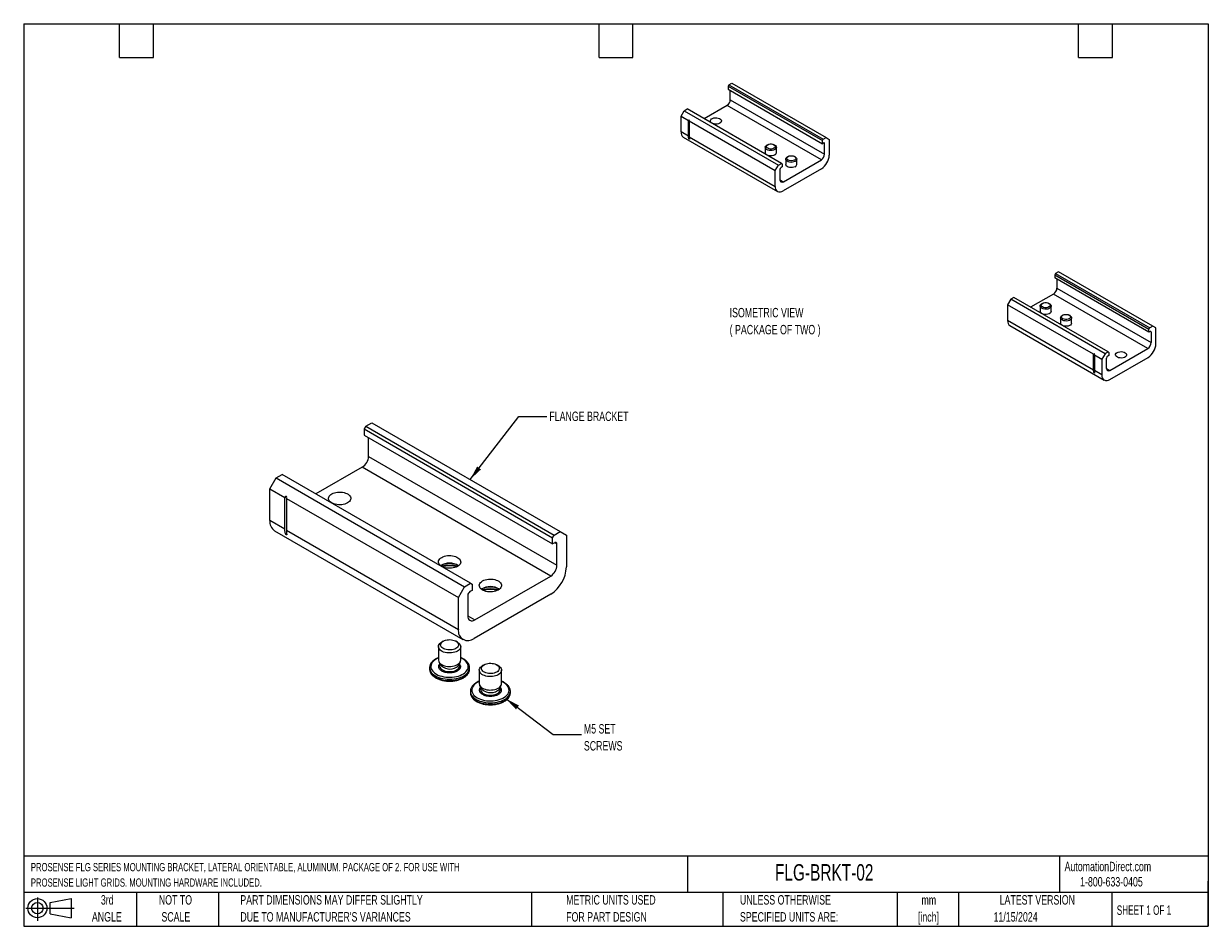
# Model space of a CAD drawing. Header units: millimetres. Extents: x 13 to 546, y 13 to 419.
import ezdxf

# ---------------------------------------------------------------- set-up
doc = ezdxf.new("R2010")
doc.units = ezdxf.units.MM
doc.header["$LTSCALE"] = 2
doc.layers.add('DIMENSIONS', color=140, linetype='Continuous', lineweight=25)
doc.layers.add('TEXT', color=140, linetype='Continuous', lineweight=25)
doc.styles.add('SLDTEXTSTYLE0', font='TXT', dxfattribs={"width": 0.7})
doc.styles.add('SLDTEXTSTYLE1', font='TXT', dxfattribs={"width": 0.65})
doc.dimstyles.new('SLDDIMSTYLE0', dxfattribs={"dimtxt": 0.18, "dimasz": 6.604, "dimexe": 0, "dimexo": 0.0625, "dimgap": 0, "dimtad": 0, "dimtih": 1, "dimtoh": 1, "dimdec": 0, "dimrnd": 1e-09, "dimzin": 0, "dimdsep": 46, "dimtxsty": 'Standard', "dimsah": 1, "dimcen": 0.09, "dimadec": 0, "dimazin": 0, "dimtfac": 6.604, "dimtdec": 0, "dimtofl": 0, "dimtmove": 0, "dimatfit": 3, "dimfxl": 0, "dimfrac": 2, "dimtolj": 1, "dimtzin": 0, "dimarcsym": 0})

# ---------------------------------------------------------------- blocks, each defined once
blk = doc.blocks.new('Block11')
at = {"color": 7, "linetype": 'Continuous', "lineweight": 18}
for p, q in [((0, 5.76), (21.75, 5.76)), ((5.18, 10.62), (5.18, 0)), ((10.96, 8.33), (20.35, 10.06)), ((10.96, 3.19), (10.96, 8.33)), ((20.35, 10.06), (20.35, 1.46)), ((10.96, 3.19), (20.35, 1.46))]:
    blk.add_line(p, q, dxfattribs=at)
for radius in [4.3, 2.57]:
    blk.add_circle((5.18, 5.76), radius, dxfattribs=at)
blk = doc.blocks.new('Block12')
at = {"color": 7, "linetype": 'Continuous'}
blk.add_blockref('Block11', (0, 0), dxfattribs=at)

msp = doc.modelspace()

# ---------------------------------------------------------------- linework, layer by layer
for p, q in [((330.24, 391.57), (329.89, 390.95)), ((329.89, 390.95), (372.31, 366.46)), ((329.89, 390.95), (329.89, 389.57)), ((329.89, 389.57), (372.31, 365.07)), ((330.24, 391.57), (331.58, 392.34)), ((330.24, 391.57), (372.67, 367.07)), ((331.58, 392.34), (374.01, 367.85)), ((330.88, 384.79), (330.88, 388.99)), ((330.88, 384.79), (373.3, 360.3)), ((308.67, 377.48), (310.09, 379.93)), ((310.09, 379.93), (311.43, 380.71)), ((310.09, 379.93), (352.52, 355.44)), ((353.86, 356.22), (311.43, 380.71)), ((329.46, 382.34), (319.04, 376.32)), ((371.89, 357.85), (329.46, 382.34)), ((308.67, 377.48), (312.03, 375.54)), ((308.67, 370.34), (308.67, 377.48)), ((312.03, 368.4), (312.03, 375.54)), ((312.39, 375.34), (351.1, 352.99)), ((312.39, 375.34), (312.39, 368.19)), ((312.03, 368.4), (308.67, 370.34)), ((309.71, 368.05), (352.14, 343.56)), ((312.39, 368.19), (351.1, 345.85)), ((346.62, 363.41), (346.62, 361.03)), ((347.7, 364.63), (347.35, 364.43)), ((350.89, 364.43), (350.54, 364.63)), ((351.62, 361.03), (351.62, 363.41)), ((372.31, 366.46), (372.67, 367.07)), ((372.31, 365.07), (372.31, 366.46)), ((372.81, 365.36), (372.31, 365.07)), ((372.67, 367.07), (374.01, 367.85)), ((373.3, 365.07), (372.81, 365.36)), ((373.3, 360.3), (373.3, 365.07)), ((374.01, 367.85), (375.43, 367.03)), ((375.43, 367.03), (375.43, 359.89)), ((354.78, 347.97), (371.89, 357.85)), ((355.81, 358.1), (355.81, 355.72)), ((356.89, 359.32), (356.55, 359.12)), ((360.08, 359.12), (359.73, 359.32)), ((360.81, 355.72), (360.81, 358.1)), ((351.1, 352.99), (352.52, 355.44)), ((351.1, 345.85), (351.1, 352.99)), ((352.52, 355.44), (353.86, 356.22)), ((353.22, 353.48), (353.22, 348.87)), ((354.21, 354.62), (353.72, 354.34)), ((353.86, 356.22), (354.21, 356.01)), ((354.21, 356.01), (354.21, 354.62)), ((371.89, 353.76), (354.64, 343.8)), ((353.22, 348.87), (354.78, 347.97)), ((477.32, 306.66), (476.97, 306.05)), ((476.97, 306.05), (519.39, 281.55)), ((476.97, 306.05), (476.97, 304.66)), ((519.39, 280.17), (476.97, 304.66)), ((478.66, 307.44), (477.32, 306.66)), ((477.32, 306.66), (519.75, 282.17)), ((477.96, 304.09), (477.96, 300.05)), ((521.09, 282.94), (478.66, 307.44)), ((477.96, 300.05), (520.38, 275.55)), ((457.17, 295.03), (455.75, 292.58)), ((458.51, 295.8), (457.17, 295.03)), ((499.59, 270.53), (457.17, 295.03)), ((500.94, 271.31), (458.51, 295.8)), ((476.4, 297.35), (466.11, 291.41)), ((518.83, 272.86), (476.4, 297.35)), ((494.47, 270.23), (455.75, 292.58)), ((455.75, 292.58), (455.75, 285.43)), ((470.36, 291.97), (470.36, 289.59)), ((471.44, 293.19), (471.1, 292.99)), ((474.63, 292.99), (474.29, 293.19)), ((475.36, 289.59), (475.36, 291.97)), ((494.47, 263.08), (455.75, 285.43)), ((456.79, 283.14), (499.21, 258.65)), ((479.56, 286.66), (479.56, 284.29)), ((480.64, 287.88), (480.29, 287.68)), ((483.83, 287.68), (483.48, 287.88)), ((484.56, 284.29), (484.56, 286.66)), ((521.09, 282.94), (519.75, 282.17)), ((522.5, 282.13), (521.09, 282.94)), ((519.39, 281.55), (519.75, 282.17)), ((519.39, 280.17), (519.39, 281.55)), ((519.89, 280.45), (519.39, 280.17)), ((520.38, 280.17), (519.89, 280.45)), ((520.38, 280.17), (520.38, 275.55)), ((522.5, 274.98), (522.5, 282.13)), ((501.71, 262.98), (518.83, 272.86)), ((494.47, 263.08), (494.47, 270.23)), ((494.82, 270.02), (498.18, 268.08)), ((494.82, 270.02), (494.82, 262.88)), ((499.59, 270.53), (498.18, 268.08)), ((498.18, 268.08), (498.18, 260.94)), ((500.94, 271.31), (499.59, 270.53)), ((500.3, 263.8), (500.3, 268.57)), ((501.29, 269.72), (500.8, 269.43)), ((500.94, 271.31), (501.29, 271.1)), ((501.29, 271.1), (501.29, 269.72)), ((501.71, 258.9), (518.97, 268.86)), ((498.18, 260.94), (494.82, 262.88)), ((500.3, 263.8), (501.71, 262.98)), ((166.7, 237.84), (165.99, 236.62)), ((165.99, 236.62), (250.85, 187.64)), ((165.99, 236.62), (165.99, 233.84)), ((166.7, 237.84), (169.39, 239.4)), ((166.7, 237.84), (251.55, 188.86)), ((169.39, 239.4), (254.24, 190.41)), ((165.99, 233.84), (250.85, 184.86)), ((167.97, 224.29), (167.97, 232.7)), ((167.97, 224.29), (252.83, 175.3)), ((165.15, 219.39), (144.29, 207.35)), ((250, 170.41), (165.15, 219.39)), ((123.57, 209.68), (126.4, 214.58)), ((126.4, 214.58), (129.08, 216.13)), ((126.4, 214.58), (211.25, 165.59)), ((213.94, 167.14), (129.08, 216.13)), ((123.57, 209.68), (130.28, 205.8)), ((123.57, 195.39), (123.57, 209.68)), ((130.28, 191.51), (130.28, 205.8)), ((130.99, 205.39), (208.42, 160.69)), ((130.99, 205.39), (130.99, 191.1)), ((130.28, 191.51), (123.57, 195.39)), ((125.64, 190.81), (210.49, 141.83)), ((130.99, 191.1), (208.42, 146.4)), ((250.85, 187.64), (251.55, 188.86)), ((250.85, 184.86), (250.85, 187.64)), ((251.55, 188.86), (254.24, 190.41)), ((254.24, 190.41), (257.07, 188.78)), ((257.07, 188.78), (257.07, 174.49)), ((251.84, 185.43), (250.85, 184.86)), ((252.83, 184.86), (251.84, 185.43)), ((252.83, 175.3), (252.83, 184.86)), ((208.42, 160.69), (211.25, 165.59)), ((211.25, 165.59), (213.94, 167.14)), ((213.94, 167.14), (214.64, 166.74)), ((214.64, 166.74), (214.64, 163.96)), ((215.77, 150.65), (250, 170.41)), ((208.42, 146.4), (208.42, 160.69)), ((212.66, 161.67), (212.66, 152.45)), ((214.64, 163.96), (213.65, 163.39)), ((250, 162.24), (215.49, 142.32)), ((212.66, 152.44), (215.77, 150.65)), ((201.62, 141.08), (200.92, 140.68)), ((208, 140.68), (207.3, 141.08)), ((199.46, 138.64), (199.46, 132.58)), ((209.46, 132.58), (209.46, 138.64)), ((195.46, 129.15), (195.46, 128.5)), ((195.46, 129.15), (195.46, 129.04)), ((199.58, 131.96), (200.06, 130.71)), ((199.95, 130.99), (199.95, 129.97)), ((199.95, 129.97), (199.95, 129.92)), ((208.86, 130.71), (209.34, 131.96)), ((208.97, 129.97), (208.97, 130.99)), ((213.46, 128.5), (213.46, 129.15)), ((213.46, 129.11), (213.46, 129.15)), ((217.85, 128.03), (217.85, 121.97)), ((220, 130.47), (219.31, 130.07)), ((226.38, 130.07), (225.69, 130.47)), ((227.85, 121.97), (227.85, 128.03)), ((213.85, 118.54), (213.85, 117.89)), ((213.85, 118.54), (213.85, 118.43)), ((217.96, 121.34), (218.44, 120.1)), ((218.34, 120.38), (218.34, 119.36)), ((218.34, 119.36), (218.34, 119.31)), ((227.25, 120.1), (227.73, 121.34)), ((227.35, 119.36), (227.35, 120.38)), ((231.84, 118.5), (231.85, 118.54)), ((231.85, 117.89), (231.85, 118.54))]:
    msp.add_line(p, q)
at = {"flags": 128}
for points in [[(326.14, 374.3), (325.6, 374.06), (324.96, 373.92), (324.29, 373.88), (323.62, 373.94), (323, 374.11), (322.49, 374.37), (322.11, 374.7), (321.91, 375.07), (321.89, 375.47), (322.05, 375.85), (322.38, 376.19), (322.86, 376.47), (323.46, 376.66), (324.12, 376.75), (324.8, 376.74), (325.45, 376.62), (326.02, 376.41), (326.46, 376.11), (326.76, 375.75), (326.87, 375.37), (326.8, 374.98), (326.55, 374.61), (326.14, 374.3)], [(350.89, 362.39), (350.35, 362.15), (349.71, 362), (349.04, 361.96), (348.36, 362.03), (347.75, 362.2), (347.24, 362.46), (346.86, 362.79), (346.66, 363.16), (346.63, 363.55), (346.8, 363.94), (347.13, 364.28), (347.35, 364.43)], [(347.7, 364.63), (348.21, 364.84), (348.81, 364.95), (349.44, 364.95), (350.03, 364.84), (350.54, 364.63), (350.91, 364.33), (351.11, 363.99), (351.11, 363.63), (350.91, 363.28), (350.54, 362.99), (350.03, 362.77), (349.44, 362.66), (348.81, 362.66), (348.21, 362.77), (347.7, 362.99), (347.33, 363.28), (347.14, 363.63), (347.14, 363.99), (347.33, 364.33), (347.7, 364.63)], [(350.89, 364.43), (351.21, 364.2), (351.5, 363.84), (351.62, 363.46), (351.55, 363.06), (351.3, 362.7), (350.89, 362.39)], [(350.89, 360.01), (350.35, 359.77), (349.71, 359.63), (349.04, 359.59), (348.36, 359.66), (347.75, 359.82), (347.24, 360.08), (346.86, 360.41), (346.66, 360.79), (346.62, 361.03)], [(360.08, 357.08), (359.54, 356.84), (358.91, 356.7), (358.23, 356.66), (357.56, 356.72), (356.94, 356.89), (356.43, 357.15), (356.06, 357.48), (355.85, 357.85), (355.83, 358.25), (355.99, 358.63), (356.32, 358.97), (356.55, 359.12)], [(356.89, 359.32), (357.4, 359.53), (358, 359.65), (358.63, 359.65), (359.23, 359.53), (359.73, 359.32), (360.1, 359.03), (360.3, 358.68), (360.3, 358.32), (360.1, 357.97), (359.73, 357.68), (359.23, 357.47), (358.63, 357.35), (358, 357.35), (357.4, 357.47), (356.89, 357.68), (356.52, 357.97), (356.33, 358.32), (356.33, 358.68), (356.52, 359.03), (356.89, 359.32)], [(360.08, 359.12), (360.4, 358.89), (360.7, 358.54), (360.81, 358.15), (360.74, 357.76), (360.49, 357.39), (360.08, 357.08)], [(360.08, 354.7), (359.54, 354.47), (358.91, 354.32), (358.23, 354.28), (357.56, 354.35), (356.94, 354.52), (356.43, 354.78), (356.06, 355.1), (355.85, 355.48), (355.81, 355.72)], [(474.29, 291.55), (473.78, 291.34), (473.18, 291.23), (472.55, 291.23), (471.95, 291.34), (471.44, 291.55), (471.07, 291.84), (470.88, 292.19), (470.88, 292.55), (471.07, 292.9), (471.44, 293.19), (471.95, 293.4), (472.55, 293.52), (473.18, 293.52), (473.78, 293.4), (474.29, 293.19), (474.66, 292.9), (474.85, 292.55), (474.85, 292.19), (474.66, 291.84), (474.29, 291.55)], [(475.36, 289.59), (475.35, 289.45), (475.19, 289.07), (474.86, 288.72), (474.38, 288.44), (473.78, 288.25), (473.12, 288.16), (472.44, 288.17), (471.79, 288.29), (471.22, 288.51), (470.77, 288.8), (470.48, 289.16), (470.37, 289.55), (470.36, 289.59)], [(474.63, 292.99), (474.75, 292.92), (475.12, 292.59), (475.33, 292.22), (475.35, 291.82), (475.19, 291.44), (474.86, 291.1), (474.38, 290.82), (473.78, 290.63), (473.12, 290.54), (472.44, 290.55), (471.79, 290.67), (471.22, 290.88), (470.77, 291.18), (470.48, 291.53), (470.37, 291.92), (470.44, 292.31), (470.69, 292.68), (471.1, 292.99), (471.1, 292.99)], [(483.48, 286.24), (482.97, 286.03), (482.37, 285.92), (481.74, 285.92), (481.14, 286.03), (480.64, 286.24), (480.27, 286.54), (480.07, 286.88), (480.07, 287.25), (480.27, 287.59), (480.64, 287.88), (481.14, 288.1), (481.74, 288.21), (482.37, 288.21), (482.97, 288.1), (483.48, 287.88), (483.85, 287.59), (484.04, 287.25), (484.04, 286.88), (483.85, 286.54), (483.48, 286.24)], [(483.83, 287.68), (483.94, 287.61), (484.31, 287.28), (484.52, 286.91), (484.54, 286.52), (484.38, 286.13), (484.05, 285.79), (483.57, 285.51), (482.97, 285.32), (482.31, 285.23), (481.63, 285.24), (480.98, 285.36), (480.41, 285.58), (479.97, 285.87), (479.67, 286.23), (479.56, 286.61), (479.63, 287.01), (479.88, 287.37), (480.29, 287.68), (480.29, 287.68)], [(484.56, 284.29), (484.54, 284.14), (484.38, 283.76), (484.05, 283.42), (483.57, 283.14), (482.97, 282.95), (482.31, 282.85), (481.63, 282.87), (480.98, 282.98), (480.41, 283.2), (479.97, 283.5), (479.67, 283.85), (479.56, 284.24), (479.56, 284.29)], [(505.04, 271.02), (505.58, 271.26), (506.21, 271.4), (506.89, 271.44), (507.56, 271.38), (508.18, 271.21), (508.69, 270.95), (509.06, 270.62), (509.27, 270.25), (509.29, 269.85), (509.13, 269.47), (508.8, 269.13), (508.32, 268.85), (507.72, 268.66), (507.06, 268.57), (506.38, 268.58), (505.73, 268.7), (505.16, 268.91), (504.72, 269.21), (504.42, 269.56), (504.31, 269.95), (504.38, 270.34), (504.63, 270.71), (505.04, 271.02)], [(158.5, 203.31), (157.93, 203.03), (157.3, 202.8), (156.61, 202.62), (155.89, 202.51), (155.15, 202.46), (154.4, 202.48), (153.67, 202.56), (152.96, 202.7), (152.3, 202.9), (151.7, 203.16), (151.17, 203.47), (150.73, 203.81), (150.38, 204.19), (150.13, 204.6), (149.99, 205.02), (149.97, 205.46), (150.05, 205.88), (150.24, 206.3), (150.54, 206.7), (150.94, 207.06), (151.43, 207.39), (151.99, 207.67), (152.63, 207.9), (153.31, 208.07), (154.03, 208.18), (154.78, 208.23), (155.52, 208.22), (156.26, 208.14), (156.96, 207.99), (157.62, 207.79), (158.22, 207.54), (158.75, 207.23), (159.2, 206.88), (159.55, 206.5), (159.79, 206.1), (159.93, 205.67), (159.96, 205.24), (159.88, 204.81), (159.68, 204.39), (159.38, 204), (158.99, 203.63), (158.5, 203.31)], [(208, 174.73), (207.43, 174.45), (206.8, 174.22), (206.11, 174.05), (205.39, 173.94), (204.65, 173.89), (203.9, 173.91), (203.17, 173.99), (202.46, 174.13), (201.8, 174.33), (201.2, 174.59), (200.67, 174.89), (200.23, 175.24), (199.88, 175.62), (199.63, 176.03), (199.49, 176.45), (199.46, 176.88), (199.55, 177.31), (199.74, 177.73), (200.04, 178.12), (200.44, 178.49), (200.92, 178.81), (201.49, 179.1), (202.12, 179.33), (202.81, 179.5), (203.53, 179.61), (204.27, 179.66), (205.02, 179.64), (205.75, 179.56), (206.46, 179.42), (207.12, 179.22), (207.72, 178.96), (208.25, 178.66), (208.69, 178.31), (209.04, 177.93), (209.29, 177.52), (209.43, 177.1), (209.46, 176.67), (209.37, 176.24), (209.18, 175.82), (208.88, 175.43), (208.48, 175.06), (208, 174.73)], [(226.38, 164.12), (225.81, 163.84), (225.18, 163.61), (224.5, 163.44), (223.77, 163.32), (223.03, 163.28), (222.29, 163.29), (221.55, 163.37), (220.85, 163.51), (220.18, 163.72), (219.58, 163.97), (219.06, 164.28), (218.61, 164.62), (218.26, 165.01), (218.02, 165.41), (217.88, 165.84), (217.85, 166.27), (217.93, 166.7), (218.13, 167.11), (218.42, 167.51), (218.82, 167.87), (219.31, 168.2), (219.88, 168.48), (220.51, 168.71), (221.19, 168.89), (221.92, 169), (222.66, 169.05), (223.4, 169.03), (224.14, 168.95), (224.84, 168.81), (225.51, 168.6), (226.11, 168.35), (226.63, 168.04), (227.08, 167.7), (227.43, 167.31), (227.67, 166.91), (227.81, 166.48), (227.84, 166.05), (227.76, 165.62), (227.56, 165.21), (227.27, 164.81), (226.87, 164.45), (226.38, 164.12)], [(208, 136.6), (207.43, 136.32), (206.8, 136.09), (206.11, 135.92), (205.39, 135.8), (204.65, 135.76), (203.9, 135.77), (203.17, 135.85), (202.46, 136), (201.8, 136.2), (201.2, 136.45), (200.67, 136.76), (200.23, 137.1), (199.88, 137.49), (199.63, 137.89), (199.49, 138.32), (199.46, 138.75), (199.55, 139.18), (199.74, 139.59), (200.04, 139.99), (200.44, 140.35), (200.92, 140.68)], [(201.62, 141.08), (202.12, 141.33), (202.7, 141.53), (203.31, 141.67), (203.96, 141.74), (204.63, 141.76), (205.29, 141.71), (205.92, 141.6), (206.52, 141.43), (207.06, 141.21), (207.53, 140.94), (207.91, 140.63), (208.2, 140.29), (208.39, 139.92), (208.48, 139.54), (208.45, 139.15), (208.31, 138.78), (208.07, 138.42), (207.73, 138.09), (207.3, 137.8), (206.8, 137.55), (206.23, 137.36), (205.61, 137.22), (204.96, 137.14), (204.29, 137.12), (203.64, 137.17), (203, 137.28), (202.4, 137.45), (201.86, 137.67), (201.39, 137.94), (201.01, 138.25), (200.72, 138.6), (200.53, 138.97), (200.44, 139.35), (200.47, 139.73), (200.61, 140.1), (200.85, 140.46), (201.19, 140.79), (201.62, 141.08)], [(208, 140.68), (208.25, 140.52), (208.69, 140.18), (209.04, 139.79), (209.29, 139.39), (209.43, 138.96), (209.46, 138.53), (209.37, 138.1), (209.18, 137.69), (208.88, 137.29), (208.48, 136.93), (208, 136.6)], [(199.46, 133.54), (198.88, 133.27), (198.19, 132.87), (197.58, 132.42), (197.07, 131.94), (196.65, 131.43), (196.35, 130.9), (196.15, 130.35), (196.06, 129.78), (196.09, 129.22), (196.23, 128.66), (196.49, 128.12), (196.85, 127.59), (197.31, 127.1), (197.87, 126.64), (198.52, 126.21)], [(210.4, 133.07), (209.67, 133.45), (209.46, 133.54)], [(195.46, 129.04), (195.52, 128.57), (195.69, 128), (195.97, 127.44), (196.35, 126.9), (196.84, 126.39), (197.42, 125.91), (198.1, 125.48), (198.85, 125.09), (199.67, 124.75), (200.56, 124.47), (201.49, 124.25), (202.46, 124.09), (203.45, 123.99), (204.46, 123.96), (205.47, 123.99), (206.46, 124.09), (207.43, 124.25), (208.37, 124.47), (209.25, 124.75), (210.07, 125.09), (210.82, 125.48)], [(195.46, 128.5), (195.46, 128.46), (195.46, 128.43)], [(198.14, 124.8), (198.9, 124.42), (199.73, 124.08), (200.61, 123.8), (201.55, 123.58), (202.52, 123.43), (203.52, 123.33), (204.52, 123.3), (205.53, 123.34), (206.52, 123.44), (207.49, 123.61), (208.42, 123.83), (209.3, 124.12), (210.12, 124.46), (210.87, 124.85), (211.54, 125.29), (212.11, 125.77), (212.6, 126.28), (212.98, 126.82), (213.25, 127.38), (213.41, 127.95), (213.46, 128.5)], [(198.52, 126.21), (199.25, 125.84), (200.05, 125.52), (200.91, 125.25), (201.82, 125.04), (202.76, 124.89), (203.73, 124.81), (204.7, 124.8), (205.68, 124.85), (206.63, 124.96), (207.56, 125.14), (208.45, 125.37), (209.28, 125.67), (210.04, 126.02), (210.74, 126.42), (211.34, 126.86), (211.85, 127.34), (212.27, 127.85), (212.57, 128.39), (212.77, 128.94), (212.86, 129.5), (212.83, 130.07), (212.69, 130.62), (212.43, 131.17), (212.07, 131.69), (211.61, 132.19), (211.05, 132.65), (210.4, 133.07)], [(200.92, 130.54), (201.49, 130.26), (202.12, 130.03), (202.81, 129.86), (203.53, 129.75), (204.27, 129.7), (205.02, 129.71), (205.75, 129.79), (206.46, 129.94), (207.12, 130.14), (207.72, 130.39), (208.25, 130.7), (208.69, 131.05), (209.04, 131.43), (209.29, 131.84), (209.43, 132.26), (209.46, 132.58)], [(201.27, 128.13), (201.81, 127.86), (202.41, 127.65), (203.07, 127.49), (203.75, 127.4), (204.46, 127.37), (205.17, 127.4), (205.85, 127.49), (206.51, 127.65), (207.11, 127.86), (207.65, 128.13), (208.11, 128.44), (208.48, 128.79), (208.75, 129.17), (208.91, 129.56), (208.97, 129.97)], [(226.38, 125.99), (225.81, 125.7), (225.18, 125.48), (224.5, 125.3), (223.77, 125.19), (223.03, 125.14), (222.29, 125.16), (221.55, 125.24), (220.85, 125.38), (220.18, 125.58), (219.58, 125.84), (219.06, 126.14), (218.61, 126.49), (218.26, 126.87), (218.02, 127.28), (217.88, 127.7), (217.85, 128.14), (217.93, 128.56), (218.13, 128.98), (218.42, 129.38), (218.82, 129.74), (219.31, 130.07)], [(220, 130.47), (220.51, 130.72), (221.08, 130.91), (221.7, 131.05), (222.35, 131.13), (223.01, 131.15), (223.67, 131.1), (224.31, 130.99), (224.9, 130.82), (225.44, 130.6), (225.91, 130.33), (226.3, 130.02), (226.59, 129.67), (226.78, 129.3), (226.86, 128.92), (226.83, 128.54), (226.7, 128.17), (226.46, 127.81), (226.12, 127.48), (225.69, 127.19), (225.18, 126.94), (224.61, 126.74), (223.99, 126.6), (223.34, 126.53), (222.68, 126.51), (222.02, 126.56), (221.38, 126.67), (220.79, 126.84), (220.25, 127.06), (219.78, 127.33), (219.39, 127.64), (219.1, 127.98), (218.91, 128.35), (218.83, 128.73), (218.86, 129.12), (218.99, 129.49), (219.23, 129.85), (219.57, 130.18), (220, 130.47)], [(226.38, 130.07), (226.63, 129.91), (227.08, 129.56), (227.43, 129.18), (227.67, 128.77), (227.81, 128.35), (227.84, 127.92), (227.76, 127.49), (227.56, 127.07), (227.27, 126.68), (226.87, 126.31), (226.38, 125.99)], [(217.85, 122.93), (217.26, 122.65), (216.57, 122.25), (215.96, 121.81), (215.45, 121.33), (215.04, 120.82), (214.73, 120.28), (214.53, 119.73), (214.45, 119.17), (214.48, 118.61), (214.62, 118.05), (214.87, 117.5), (215.23, 116.98), (215.7, 116.48), (216.26, 116.02), (216.91, 115.6)], [(228.78, 122.46), (228.06, 122.83), (227.85, 122.93)], [(213.85, 118.43), (213.9, 117.96), (214.07, 117.38), (214.35, 116.82), (214.74, 116.29), (215.22, 115.78), (215.81, 115.3), (216.48, 114.87), (217.23, 114.48), (218.06, 114.14), (218.94, 113.86), (219.87, 113.64), (220.84, 113.47), (221.84, 113.38), (222.85, 113.34), (223.85, 113.38), (224.85, 113.47), (225.82, 113.64), (226.75, 113.86), (227.63, 114.14), (228.46, 114.48), (229.21, 114.87)], [(213.85, 117.89), (213.85, 117.85), (213.85, 117.82)], [(216.53, 114.19), (217.28, 113.8), (218.11, 113.47), (219, 113.19), (219.93, 112.97), (220.9, 112.81), (221.9, 112.72), (222.91, 112.69), (223.92, 112.73), (224.91, 112.83), (225.88, 112.99), (226.81, 113.22), (227.69, 113.51), (228.51, 113.85), (229.25, 114.24), (229.92, 114.68), (230.5, 115.15), (230.98, 115.67), (231.36, 116.21), (231.63, 116.77), (231.8, 117.34), (231.85, 117.89)], [(216.91, 115.6), (217.64, 115.23), (218.44, 114.9), (219.3, 114.63), (220.2, 114.43), (221.15, 114.28), (222.11, 114.2), (223.09, 114.18), (224.06, 114.23), (225.02, 114.35), (225.95, 114.52), (226.83, 114.76), (227.66, 115.06), (228.43, 115.41), (229.12, 115.81), (229.73, 116.25), (230.24, 116.73), (230.65, 117.24), (230.96, 117.77), (231.16, 118.33), (231.24, 118.89), (231.21, 119.45), (231.07, 120.01), (230.82, 120.56), (230.46, 121.08), (229.99, 121.58), (229.43, 122.04), (228.78, 122.46)], [(219.31, 119.93), (219.88, 119.65), (220.51, 119.42), (221.19, 119.24), (221.92, 119.13), (222.66, 119.08), (223.4, 119.1), (224.14, 119.18), (224.84, 119.32), (225.51, 119.53), (226.11, 119.78), (226.63, 120.09), (227.08, 120.43), (227.43, 120.82), (227.67, 121.22), (227.81, 121.65), (227.85, 121.97)], [(219.66, 117.52), (220.19, 117.25), (220.8, 117.04), (221.45, 116.88), (222.14, 116.79), (222.85, 116.75), (223.55, 116.79), (224.24, 116.88), (224.89, 117.04), (225.5, 117.25), (226.03, 117.52), (226.49, 117.83), (226.86, 118.17), (227.13, 118.55), (227.3, 118.95), (227.35, 119.36)]]:
    msp.add_lwpolyline(points, dxfattribs=at)
for centre, radius, start, end in [((327.81, 384.93), 3.07, 302.6055, 357.3945), ((311.12, 370.07), 2.46, 173.7012, 234.9867), ((373, 365.12), 0.306, 350.786, 129.2033), ((350.38, 361.15), 1.25, 294.0627, 354.6172), ((370.23, 360.44), 3.07, 302.6055, 357.3945), ((367.75, 360.24), 7.68, 302.6055, 357.3945), ((354.3, 353.43), 1.08, 122.6055, 177.3945), ((359.57, 355.84), 1.25, 294.0627, 354.6172), ((354.17, 348.71), 0.961, 170.786, 309.2033), ((353.26, 345.5), 2.18, 170.786, 309.2033), ((474.58, 300.2), 3.38, 302.6055, 357.3945), ((458.13, 285.13), 2.4, 172.7442, 235.9436), ((520.08, 280.22), 0.306, 350.786, 129.2033), ((517, 275.71), 3.38, 302.6055, 357.3945), ((514.83, 275.33), 7.68, 302.6055, 357.3945), ((501.38, 268.52), 1.08, 122.6055, 177.3945), ((501.16, 263.66), 0.873, 170.786, 309.2033), ((500.33, 260.59), 2.18, 170.786, 309.2033), ((161.86, 224.55), 6.12, 302.4764, 357.5236), ((128.52, 194.87), 4.98, 174.0137, 234.6741), ((252.22, 184.96), 0.611, 350.786, 129.2033), ((204.46, 169), 7.27, 56.4173, 123.5827), ((204.46, 166.6), 9.41, 65.7887, 114.2113), ((204.46, 158.41), 16.79, 77.4534, 102.5466), ((204.46, 156.32), 18.64, 79.5346, 100.4654), ((246.71, 175.57), 6.12, 302.4764, 357.5236), ((241.76, 175.16), 15.33, 302.5242, 357.4758), ((222.85, 158.39), 7.27, 56.4173, 123.5827), ((222.85, 155.99), 9.41, 65.7887, 114.2113), ((214.81, 161.58), 2.15, 122.6055, 177.3945), ((222.85, 147.79), 16.79, 77.4534, 102.5466), ((222.85, 145.7), 18.64, 79.5346, 100.4654), ((214.57, 152.15), 1.93, 171.3147, 308.6746), ((212.74, 145.73), 4.38, 171.12, 308.8692), ((200.13, 129.08), 4.72, 187.8501, 245.0158), ((201.92, 132.8), 2.47, 185.1353, 246.1849), ((202.25, 130.23), 2.32, 187.7884, 245.0028), ((204.56, 134.28), 5.75, 218.4119, 302.496), ((206.46, 131.78), 2.63, 296.8707, 336.0259), ((209.04, 129.55), 4.44, 293.6685, 354.3541), ((218.52, 118.46), 4.72, 187.8501, 245.0158), ((220.31, 122.19), 2.47, 185.1353, 246.1849), ((220.64, 119.62), 2.32, 187.7884, 245.0028), ((222.95, 123.67), 5.75, 218.4119, 302.496), ((224.85, 121.17), 2.63, 296.8707, 336.0259), ((227.43, 118.93), 4.44, 293.6685, 354.3541)]:
    msp.add_arc(centre, radius, start, end)
for centre, major_axis in [((312.21, 375.44), (0.177, 0.306)), ((494.64, 270.12), (0.177, 0.306)), ((130.64, 205.6), (0.354, 0.612))]:
    msp.add_ellipse(centre, major_axis=major_axis, ratio=0.577335, start_param=4.71243, end_param=7.854022)
for points, knots in [([(312.39, 368.19), (312.39, 367.97), (312.41, 367.75), (312.44, 367.45), (312.45, 367.35), (312.46, 367.23), (312.46, 367.19), (312.45, 367.14), (312.45, 367.13), (312.43, 367.11), (312.41, 367.11), (312.36, 367.14), (312.33, 367.17), (312.29, 367.22), (312.27, 367.25), (312.22, 367.33), (312.2, 367.38), (312.14, 367.54), (312.11, 367.64), (312.05, 367.96), (312.03, 368.17), (312.03, 368.4)], [0, 0, 0, 0, 0.25, 0.25, 0.375, 0.375, 0.4375, 0.4375, 0.46875, 0.46875, 0.5, 0.5, 0.53125, 0.53125, 0.5625, 0.5625, 0.625, 0.625, 0.75, 0.75, 1, 1, 1, 1]), ([(494.82, 262.88), (494.82, 262.65), (494.84, 262.43), (494.87, 262.13), (494.89, 262.04), (494.89, 261.91), (494.9, 261.87), (494.89, 261.83), (494.88, 261.81), (494.86, 261.8), (494.84, 261.79), (494.79, 261.82), (494.77, 261.85), (494.72, 261.91), (494.71, 261.93), (494.66, 262.01), (494.63, 262.07), (494.57, 262.22), (494.54, 262.33), (494.48, 262.64), (494.47, 262.86), (494.47, 263.08)], [0, 0, 0, 0, 0.25, 0.25, 0.375, 0.375, 0.4375, 0.4375, 0.46875, 0.46875, 0.5, 0.5, 0.53125, 0.53125, 0.5625, 0.5625, 0.625, 0.625, 0.75, 0.75, 1, 1, 1, 1]), ([(130.99, 191.1), (130.99, 190.65), (131.03, 190.21), (131.1, 189.61), (131.12, 189.42), (131.14, 189.17), (131.14, 189.09), (131.12, 189), (131.11, 188.97), (131.07, 188.94), (131.04, 188.93), (130.94, 189), (130.88, 189.05), (130.8, 189.16), (130.76, 189.21), (130.67, 189.38), (130.62, 189.48), (130.49, 189.79), (130.44, 190), (130.31, 190.63), (130.28, 191.06), (130.28, 191.51)], [0, 0, 0, 0, 0.25, 0.25, 0.375, 0.375, 0.4375, 0.4375, 0.46875, 0.46875, 0.5, 0.5, 0.53125, 0.53125, 0.5625, 0.5625, 0.625, 0.625, 0.75, 0.75, 1, 1, 1, 1]), ([(199.46, 133.69), (199.29, 133.62), (198.85, 133.45), (198.46, 133.23), (198.22, 133.1)], [0, 0, 0, 0, 0.391117, 1, 1, 1, 1]), ([(213.45, 129.1), (213.45, 129.17), (213.47, 129.43), (213.4, 129.88), (213.23, 130.44), (212.96, 130.99), (212.6, 131.52), (212.16, 132.02), (211.62, 132.5), (211, 132.93), (210.31, 133.32), (209.79, 133.58), (209.49, 133.68), (209.46, 133.7)], [0, 0, 0, 0, 0.034375, 0.136802, 0.239229, 0.342497, 0.447217, 0.553536, 0.661202, 0.76976, 0.878763, 0.987869, 1, 1, 1, 1]), ([(198.22, 133.1), (198.1, 133.03), (197.76, 132.82), (197.24, 132.45), (196.7, 131.96), (196.25, 131.44), (195.9, 130.89), (195.64, 130.32), (195.5, 129.73), (195.44, 129.3), (195.47, 129.07), (195.47, 129.03)], [0, 0, 0, 0, 0.069804, 0.201832, 0.333932, 0.465536, 0.596012, 0.724696, 0.851217, 0.97579, 1, 1, 1, 1]), ([(195.47, 128.42), (195.48, 128.25), (195.5, 127.89), (195.65, 127.34), (195.89, 126.79), (196.23, 126.25), (196.65, 125.74), (197.17, 125.26), (197.77, 124.82), (198.44, 124.41), (199.18, 124.06), (199.98, 123.75), (200.83, 123.5), (201.71, 123.3), (202.63, 123.15), (203.56, 123.07), (204.5, 123.04), (205.44, 123.07), (206.38, 123.16), (207.29, 123.31), (208.17, 123.52), (209.01, 123.77), (209.81, 124.09), (210.54, 124.45), (211.21, 124.86), (211.81, 125.31), (212.33, 125.81), (212.76, 126.34), (213.09, 126.89), (213.32, 127.47), (213.45, 128.01), (213.45, 128.36), (213.45, 128.51)], [0, 0, 0, 0, 0.0283961, 0.0604755, 0.092758, 0.1254635, 0.1586725, 0.1923301, 0.2263015, 0.2604419, 0.2946376, 0.3288115, 0.3629413, 0.3970232, 0.4310638, 0.4650745, 0.4990691, 0.5330625, 0.5670673, 0.6010968, 0.6351668, 0.6692924, 0.7034869, 0.7377588, 0.7721056, 0.8065044, 0.8408683, 0.875069, 0.9089347, 0.9423016, 0.9751034, 1, 1, 1, 1]), ([(200.99, 127.64), (200.78, 127.77), (200.37, 128.04), (199.92, 128.52), (199.62, 129.06), (199.52, 129.64), (199.6, 130.12), (199.77, 130.5), (199.89, 130.67), (199.95, 130.76)], [0, 0, 0, 0, 0.158081, 0.316324, 0.487486, 0.658989, 0.830138, 0.915509, 1, 1, 1, 1]), ([(208.97, 130.76), (209.08, 130.58), (209.31, 130.22), (209.4, 129.64), (209.32, 129.16), (209.15, 128.79), (208.92, 128.44), (208.55, 128.04), (207.95, 127.63), (207.24, 127.28), (206.4, 127.02), (205.46, 126.85), (204.46, 126.79), (203.63, 126.84), (202.98, 126.94), (202.38, 127.07), (201.68, 127.28), (201.22, 127.52), (200.99, 127.64)], [0, 0, 0, 0, 0.072905, 0.146895, 0.220732, 0.257563, 0.294825, 0.362981, 0.431295, 0.499457, 0.567765, 0.641608, 0.715598, 0.789436, 0.826267, 0.863528, 0.931723, 1, 1, 1, 1]), ([(217.85, 123.08), (217.67, 123.01), (217.23, 122.83), (216.84, 122.62), (216.61, 122.49)], [0, 0, 0, 0, 0.391117, 1, 1, 1, 1]), ([(231.83, 118.49), (231.84, 118.55), (231.85, 118.81), (231.78, 119.26), (231.61, 119.83), (231.35, 120.38), (230.99, 120.91), (230.54, 121.41), (230.01, 121.88), (229.39, 122.32), (228.7, 122.71), (228.18, 122.96), (227.88, 123.07), (227.85, 123.08)], [0, 0, 0, 0, 0.034375, 0.136802, 0.239229, 0.342497, 0.447217, 0.553536, 0.661202, 0.76976, 0.878763, 0.987869, 1, 1, 1, 1]), ([(216.61, 122.49), (216.49, 122.42), (216.14, 122.21), (215.62, 121.83), (215.09, 121.35), (214.64, 120.83), (214.28, 120.28), (214.03, 119.7), (213.88, 119.12), (213.83, 118.69), (213.85, 118.45), (213.86, 118.42)], [0, 0, 0, 0, 0.069804, 0.201832, 0.333932, 0.465536, 0.596012, 0.724696, 0.851217, 0.97579, 1, 1, 1, 1]), ([(213.85, 117.81), (213.86, 117.64), (213.88, 117.27), (214.03, 116.73), (214.27, 116.17), (214.61, 115.64), (215.04, 115.13), (215.55, 114.65), (216.15, 114.2), (216.83, 113.8), (217.57, 113.44), (218.37, 113.14), (219.21, 112.88), (220.1, 112.68), (221.01, 112.54), (221.94, 112.45), (222.89, 112.43), (223.83, 112.46), (224.76, 112.55), (225.67, 112.7), (226.55, 112.9), (227.4, 113.16), (228.19, 113.47), (228.93, 113.84), (229.6, 114.25), (230.2, 114.7), (230.72, 115.19), (231.14, 115.72), (231.48, 116.28), (231.7, 116.86), (231.83, 117.4), (231.83, 117.75), (231.84, 117.9)], [0, 0, 0, 0, 0.028396, 0.060475, 0.092758, 0.125463, 0.158673, 0.19233, 0.226301, 0.260442, 0.294638, 0.328812, 0.362941, 0.397023, 0.431064, 0.465074, 0.499069, 0.533063, 0.567067, 0.601097, 0.635167, 0.669292, 0.703487, 0.737759, 0.772106, 0.806504, 0.840868, 0.875069, 0.908935, 0.942302, 0.975103, 1, 1, 1, 1]), ([(219.37, 117.03), (219.17, 117.16), (218.75, 117.42), (218.3, 117.91), (218, 118.45), (217.9, 119.03), (217.99, 119.51), (218.15, 119.88), (218.27, 120.06), (218.34, 120.15)], [0, 0, 0, 0, 0.158081, 0.316324, 0.487486, 0.658989, 0.830138, 0.915509, 1, 1, 1, 1]), ([(227.35, 120.15), (227.47, 119.97), (227.7, 119.61), (227.79, 119.03), (227.71, 118.55), (227.53, 118.17), (227.31, 117.83), (226.93, 117.43), (226.34, 117.01), (225.62, 116.67), (224.78, 116.41), (223.85, 116.23), (222.85, 116.18), (222.01, 116.22), (221.36, 116.32), (220.76, 116.45), (220.06, 116.67), (219.6, 116.91), (219.37, 117.03)], [0, 0, 0, 0, 0.072905, 0.146895, 0.220732, 0.257563, 0.294825, 0.362981, 0.431295, 0.499457, 0.567765, 0.641608, 0.715598, 0.789436, 0.826267, 0.863528, 0.931723, 1, 1, 1, 1])]:
    msp.add_open_spline(points, degree=3, knots=knots)
at = {"layer": 'TEXT'}
for p, q in [((12.7, 419.1), (546.1, 419.1)), ((12.7, 419.1), (12.7, 12.7)), ((55.88, 403.86), (55.88, 419.1)), ((71.12, 403.86), (71.12, 419.1)), ((271.78, 403.86), (271.78, 419.1)), ((287.02, 403.86), (287.02, 419.1)), ((487.68, 403.86), (487.68, 419.1)), ((502.92, 403.86), (502.92, 419.1)), ((546.1, 419.1), (546.1, 12.7)), ((55.88, 403.86), (71.12, 403.86)), ((271.78, 403.86), (287.02, 403.86)), ((487.68, 403.86), (502.92, 403.86)), ((546.1, 44.25), (12.7, 44.25)), ((311.52, 44.25), (311.52, 27.94)), ((479.15, 44.25), (479.15, 27.94)), ((546.1, 12.7), (546.1, 33.02)), ((546.1, 27.94), (12.7, 27.94)), ((63.5, 27.94), (63.5, 12.7)), ((100.42, 27.94), (100.42, 12.7)), ((241.29, 27.94), (241.29, 12.7)), ((327.56, 27.94), (327.56, 12.7)), ((406.05, 27.94), (406.05, 12.7)), ((433.62, 27.94), (433.62, 12.7)), ((502.7, 27.94), (502.7, 12.7)), ((12.7, 12.7), (546.1, 12.7))]:
    msp.add_line(p, q, dxfattribs=at)

# ---------------------------------------------------------------- block references
msp.add_blockref('Block12', (13.68, 15.11), dxfattribs=at)

# ---------------------------------------------------------------- texts
at = {"color": 179, "linetype": 'Continuous', "lineweight": 18, "char_height": 4.2333, "attachment_point": 1, "style": 'SLDTEXTSTYLE0'}
for s, insert in [('AutomationDirect.com', (481.39, 41.75)), ('1-800-633-0405', (488.38, 34.87))]:
    msp.add_mtext(s, dxfattribs=dict(at, insert=insert))
at = {"layer": 'DIMENSIONS', "attachment_point": 1, "style": 'SLDTEXTSTYLE0'}
for s, insert, char_height in [('ISOMETRIC VIEW', (330.58, 291.13), 4.2333), ('( PACKAGE OF TWO )', (330.58, 283.48), 4.2333), ('FLANGE BRACKET', (249.39, 244.46), 4.2333), ('M5 SET', (264.94, 103.74), 4.233), ('SCREWS', (264.94, 96.09), 4.233)]:
    msp.add_mtext(s, dxfattribs=dict(at, insert=insert, char_height=char_height))
at = {"layer": 'TEXT'}
for s, insert, char_height, attachment_point, style in [('PROSENSE FLG SERIES MOUNTING BRACKET, LATERAL ORIENTABLE, ALUMINUM. PACKAGE OF 2. FOR USE WITH', (15.93, 41.2), 3.7042, 1, 'SLDTEXTSTYLE0'), ('FLG-BRKT-02', (351, 40.69), 7.4083, 1, 'SLDTEXTSTYLE0'), ('PROSENSE LIGHT GRIDS. MOUNTING HARDWARE INCLUDED.', (15.93, 34.26), 3.7042, 1, 'SLDTEXTSTYLE0'), ('3rd', (50.32, 26.73), 4.233, 2, 'SLDTEXTSTYLE0'), ('NOT TO', (81.03, 26.73), 4.233, 2, 'SLDTEXTSTYLE0'), ('PART DIMENSIONS MAY DIFFER SLIGHTLY', (110.24, 26.73), 4.2333, 1, 'SLDTEXTSTYLE0'), ('METRIC UNITS USED', (256.96, 26.73), 4.2333, 1, 'SLDTEXTSTYLE0'), ('UNLESS OTHERWISE', (335.22, 26.73), 4.2333, 1, 'SLDTEXTSTYLE0'), ('LATEST VERSION', (469.1, 26.73), 4.2333, 2, 'SLDTEXTSTYLE0'), ('mm', (420.26, 26.66), 4.233, 2, 'SLDTEXTSTYLE0'), ('SHEET 1 OF 1', (504.88, 22.1), 4.2333, 1, 'SLDTEXTSTYLE1'), ('ANGLE', (50.13, 19.08), 4.233, 2, 'SLDTEXTSTYLE0'), ('SCALE', (81.22, 19.08), 4.233, 2, 'SLDTEXTSTYLE0'), ("DUE TO MANUFACTURER'S VARIANCES", (110.24, 19.08), 4.2333, 1, 'SLDTEXTSTYLE0'), ('FOR PART DESIGN', (256.96, 19.08), 4.2333, 1, 'SLDTEXTSTYLE0'), ('SPECIFIED UNITS ARE:', (335.22, 19.08), 4.2333, 1, 'SLDTEXTSTYLE0'), ('[inch]', (420.09, 19.01), 4.233, 2, 'SLDTEXTSTYLE0'), ('11/15/2024', (459.33, 19.07), 4.233, 2, 'SLDTEXTSTYLE0')]:
    msp.add_mtext(s, dxfattribs=dict(at, insert=insert, char_height=char_height, attachment_point=attachment_point, style=style))

# ---------------------------------------------------------------- leaders
at = {"layer": 'DIMENSIONS'}
for points in [[(213.69, 213.82), (235.6, 242.27), (248.3, 242.27)], [(229.78, 115.23), (251.15, 98.99), (263.85, 98.99)]]:
    msp.add_leader(points, dimstyle='SLDDIMSTYLE0', dxfattribs=at)

doc.saveas('drawing.dxf')
